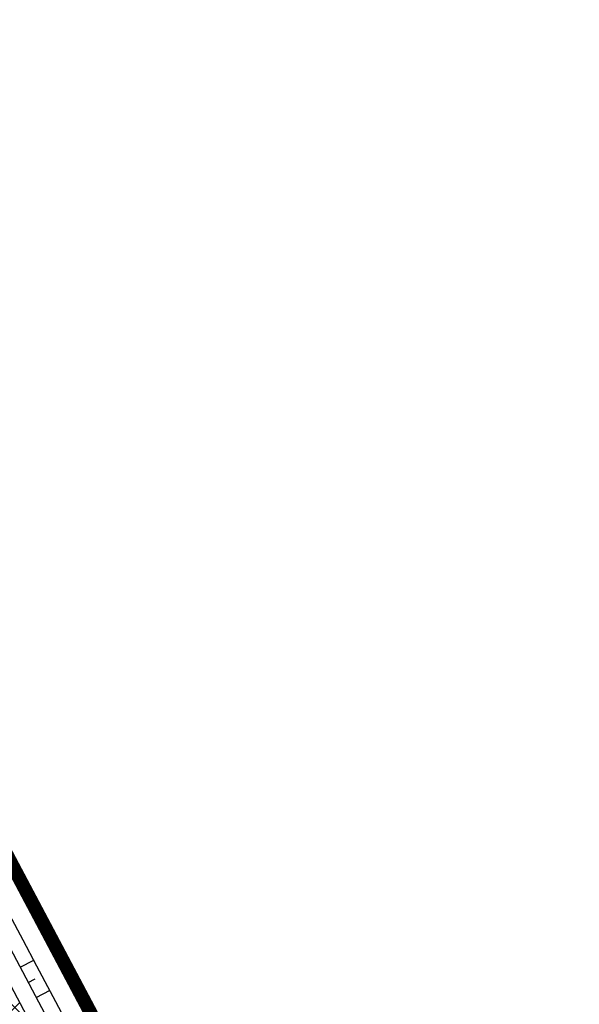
# Model space of a CAD drawing. Header units: metres. Extents: x 7529682 to 7533751, y 5721195 to 5727842.
# Tile 107 of 210: x 7530763 to 7530779, y 5725819 to 5725848. Entities that reach past the tile are written whole.
import ezdxf

# ---------------------------------------------------------------- set-up
doc = ezdxf.new("R2010")
doc.units = ezdxf.units.M
doc.linetypes.add('817-dzialki-09-05-04$0$HIDDEN', pattern=[0.375, 0.25, -0.125])
for name, color, linetype, lineweight, true_color in [('D-ewidencja-numery', 7, 'Continuous', 50, 0x40ff00), ('D-hatch-ciag-pieszo-rowerowy', 7, 'Continuous', 13, 0xff9f80), ('D-LR-etap-III', 7, '817-dzialki-09-05-04$0$HIDDEN', 50, 0x00008f)]:
    doc.layers.add(name, color=color, linetype=linetype, lineweight=lineweight, true_color=true_color)
doc.layers.add('D-obrzeża', color=2, linetype='Continuous', lineweight=30)
for name, color, linetype in [('D-pobocza', 60, 'Continuous'), ('D-skarpa', 2, 'Continuous'), ('D-skarpa-kreskowanie', 2, 'Continuous')]:
    doc.layers.add(name, color=color, linetype=linetype)

msp = doc.modelspace()

# ---------------------------------------------------------------- hatches: boundary and pattern name
at = {"layer": 'D-hatch-ciag-pieszo-rowerowy'}
h = msp.add_hatch(dxfattribs=at)
h.set_pattern_fill('ANSI37', color=256, scale=0.15, style=0)
h.set_pattern_definition([(45, (0, 0), (-0.3367596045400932, 0.3367596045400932), []), (135, (0, 0), (-0.3367596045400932, -0.3367596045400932), [])])
edge = h.paths.add_edge_path()
edge.add_line((7530776.607199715, 5725790.32115803), (7530759.629252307, 5725822.460878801))
edge.add_line((7530759.629252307, 5725822.460878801), (7530758.520315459, 5725821.883972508))
edge.add_line((7530758.520315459, 5725821.883972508), (7530775.500859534, 5725789.739336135))
edge.add_line((7530775.500859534, 5725789.739336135), (7530792.728626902, 5725756.83339883))
edge.add_line((7530792.728626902, 5725756.83339883), (7530803.872935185, 5725735.729115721))
edge.add_arc((7530538.588320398, 5725595.643166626), 299.9999999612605, 26.897255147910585, 27.836700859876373, ccw=False)
edge.add_line((7530806.134081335, 5725731.360762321), (7530814.970565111, 5725713.941033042))
edge.add_line((7530814.970565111, 5725713.941033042), (7530815.845092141, 5725714.97978109))
edge.add_line((7530815.845092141, 5725714.97978109), (7530807.239406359, 5725731.94451075))
edge.add_arc((7530539.69370321, 5725596.226801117), 299.9999999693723, 26.89727954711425, 27.83670124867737)
edge.add_line((7530804.978317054, 5725736.312752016), (7530793.835011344, 5725757.415136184))
edge.add_line((7530793.835011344, 5725757.415136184), (7530776.607199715, 5725790.32115803))
edge = h.paths.add_edge_path()
edge.add_line((7530816.037319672, 5725715.20810562), (7530816.719618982, 5725716.018528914))
edge.add_line((7530816.719618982, 5725716.018528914), (7530808.344729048, 5725732.528263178))
edge.add_arc((7530540.799086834, 5725596.810433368), 299.9999999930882, 26.89730528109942, 27.83670086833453)
edge.add_line((7530806.083701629, 5725736.896382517), (7530794.941395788, 5725757.996873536))
edge.add_line((7530794.941395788, 5725757.996873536), (7530777.713539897, 5725790.902979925))
edge.add_line((7530777.713539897, 5725790.902979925), (7530760.738189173, 5725823.037785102))
edge.add_line((7530760.738189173, 5725823.037785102), (7530759.629252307, 5725822.460878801))
edge.add_line((7530759.629252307, 5725822.460878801), (7530776.607199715, 5725790.32115803))
edge.add_line((7530776.607199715, 5725790.32115803), (7530793.835011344, 5725757.415136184))
edge.add_line((7530793.835011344, 5725757.415136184), (7530804.978317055, 5725736.312752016))
edge.add_arc((7530539.69370321, 5725596.226801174), 299.9999999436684, 26.89727953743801, 27.83670123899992, ccw=False)
edge.add_line((7530807.239406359, 5725731.94451075), (7530815.845092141, 5725714.97978109))
edge.add_line((7530815.845092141, 5725714.97978109), (7530816.037319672, 5725715.20810562))

# ---------------------------------------------------------------- linework, layer by layer
at = {"layer": 'D-ewidencja-numery', "color": 12, "ltscale": 15, "true_color": 0xc70000}
msp.add_lwpolyline([(7530735.223454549, 5725875.667401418), (7530752.504235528, 5725842.154920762), (7530778.310652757, 5725793.501254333), (7530797.499961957, 5725756.381811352), (7530812.518974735, 5725728.28874362), (7530820.039295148, 5725713.160404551), (7530822.422446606, 5725710.193574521), (7530833.154893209, 5725688.800634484), (7530849.629354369, 5725656.158601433), (7530867.98290276, 5725621.963939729), (7530872.629809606, 5725612.88760475), (7530880.35448859, 5725597.594500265), (7530883.839446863, 5725593.389159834), (7530891.782113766, 5725587.763349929), (7530895.038670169, 5725584.280746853), (7530897.033644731, 5725580.941110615), (7530900.951646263, 5725579.945856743), (7530904.80970798, 5725571.977328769)], dxfattribs=at)
at = {"layer": 'D-LR-etap-III', "ltscale": 10, "flags": 128}
msp.add_lwpolyline([(7531750.474471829, 5723895.103125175, 0.4, 0.4, 0), (7531750.505, 5723895.13, 0.4, 0.4, 0), (7531682.71, 5724022.92, 0.4, 0.4, 0), (7531619.177023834, 5724147.203692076, 0.4, 0.4, 0), (7531592.308960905, 5724198.48863389, 0.4, 0.4, 0), (7531553.263875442, 5724272.918564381, 0.4, 0.4, 0), (7531504.019999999, 5724366.79, 0.4, 0.4, 0), (7531482.09, 5724407.62, 0.4, 0.4, 0), (7531412.350402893, 5724541.182759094, 0.4, 0.4, 0), (7531388.463669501, 5724586.929768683, 0.4, 0.4, 0), (7531345.12, 5724669.94, 0.4, 0.4, 0), (7531127.66, 5725081.67, 0.4, 0.4, 0), (7531059.253139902, 5725211.040795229, 0.4, 0.4, 0), (7531008.007244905, 5725307.953830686, 0.4, 0.4, 0), (7530964.181635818, 5725390.835555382, 0.4, 0.4, 0), (7530914.557354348, 5725484.683561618, 0.4, 0.4, 0), (7530865.243241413, 5725577.493975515, 0.4, 0.4, 0), (7530840.085257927, 5725624.058651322, 0.4, 0.4, 0), (7530802.559525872, 5725694.924584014, 0.4, 0.4, 0), (7530755.54, 5725787.51, 0.4, 0.4, 0), (7530708.717810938, 5725876.303221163, 0.4, 0.4, 0), (7530695.12, 5725902.09, 0.4, 0.4, 0), (7530642.91397006, 5726001.07839487, 0.4, 0.4, 0), (7530634.934723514, 5726016.146615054, 0.4, 0.4, 0), (7530610.820000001, 5726061.929999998, 0.4, 0.4, 0), (7530610.820000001, 5726061.929999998, 0.4, 0.4, 0), (7530607.21, 5726063.51, 0.4, 0.4, 0), (7530597.42, 5726080.68, 0.4, 0.4, 0), (7530591.16, 5726088.44, 0.4, 0.4, 0), (7530581.28, 5726107.21, 0.4, 0.4, 0), (7530571.29, 5726130.56, 0.4, 0.4, 0), (7530549.554994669, 5726171.527317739, 0.4, 0.4, 0), (7530531.014309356, 5726206.473807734, 0.4, 0.4, 0), (7530516.461208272, 5726236.016618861, 0.4, 0.4, 0), (7530500.798929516, 5726266.141265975, 0.4, 0.4, 0), (7530491.349999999, 5726283.94, 0.4, 0.4, 0), (7530482.4, 5726303.41, 0.4, 0.4, 0), (7530482.4, 5726303.41, 0.4, 0.4, 0), (7530450.41, 5726357.28, 0.4, 0.4, 0), (7530397.759396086, 5726458.499907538, 0.4, 0.4, 0), (7530334.707815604, 5726583.664702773, 0.4, 0.4, 0), (7530303.939274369, 5726645.167943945, 0.4, 0.4, 0), (7530300.509779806, 5726651.777515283, 0.4, 0.4, 0), (7530289.213532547, 5726671.966724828, 0.4, 0.4, 0), (7530281.54, 5726685.57, 0.4, 0.4, 0), (7530261.37085633, 5726724.163374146, 0.4, 0.4, 0), (7530254.03, 5726738.21, 0.4, 0.4, 0), (7530197.219999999, 5726845.06, 0.4, 0.4, 0), (7530194.71, 5726849.15, 0.4, 0.4, 0), (7530195.92, 5726850.75, 0.4, 0.4, 0), (7530170.546669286, 5726892.961489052, 0.4, 0.4, 0), (7530143.174718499, 5726945.065838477, 0.4, 0.4, 0), (7530105.059999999, 5727018.32, 0.4, 0.4, 0), (7530100.059999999, 5727027.16, 0.4, 0.4, 0), (7530062.318670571, 5727099.625398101, 0.4, 0.4, 0), (7530015.378537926, 5727189.420463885, 0.4, 0.4, 0), (7529983.207960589, 5727250.206596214, 0.4, 0.4, 0), (7529953.284293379, 5727306.74720398, 0.4, 0.4, 0), (7529900.67053443, 5727406.15903814, 0.4, 0.4, 0), (7529890.630239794, 5727425.131178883, 0.4, 0.4, 0), (7529875.155383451, 5727454.426350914, 0.4, 0.4, 0), (7529857.560096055, 5727487.787346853, 0.4, 0.4, 0), (7529835.194401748, 5727530.19312405, 0.4, 0.4, 0), (7529811.740544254, 5727574.662079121, 0.4, 0.4, 0), (7529792.101859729, 5727611.922638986, 0.4, 0.4, 0), (7529768.066117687, 5727657.469613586, 0.4, 0.4, 0), (7529755.210566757, 5727682.131373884, 0.4, 0.4, 0), (7529753.309999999, 5727681.13, 0.4, 0.4, 0), (7529739.21, 5727707.77, 0.4, 0.4, 0), (7529735.394745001, 5727711.251990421, 0.4, 0.4, 0), (7529725.42, 5727730.2, 0.4, 0.4, 0), (7529723.55, 5727729.88, 0.4, 0.4, 0), (7529695.566668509, 5727782.932080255, 0.4, 0.4, 0), (7529717.67971874, 5727794.024357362, 0.4, 0.4, 0), (7529736.274870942, 5727758.647400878, 0.4, 0.4, 0), (7529736.274870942, 5727758.647400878, 0.4, 0.4, 0), (7529744.511003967, 5727750.406106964, 0.4, 0.4, 0), (7529744.511003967, 5727750.406106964, 0.4, 0.4, 0), (7529750.282568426, 5727738.549848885, 0.4, 0.4, 0), (7529777.108510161, 5727687.569424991, 0.4, 0.4, 0), (7529796.51537536, 5727651.329932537, 0.4, 0.4, 0), (7529814.937945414, 5727616.793170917, 0.4, 0.4, 0), (7529839.006722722, 5727572.303976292, 0.4, 0.4, 0), (7529860.617626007, 5727532.509108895, 0.4, 0.4, 0), (7529882.348967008, 5727491.504261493, 0.4, 0.4, 0), (7529904.865139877, 5727449.096370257, 0.4, 0.4, 0), (7529920.747384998, 5727418.884773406, 0.4, 0.4, 0), (7529946.676504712, 5727368.547487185, 0.4, 0.4, 0), (7529972.024701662, 5727320.573310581, 0.4, 0.4, 0), (7529987.740014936, 5727290.153392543, 0.4, 0.4, 0), (7529996.497385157, 5727273.661630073, 0.4, 0.4, 0), (7530017.541471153, 5727234.202689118, 0.4, 0.4, 0), (7530033.053657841, 5727204.864166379, 0.4, 0.4, 0), (7530051.622983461, 5727170.222745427, 0.4, 0.4, 0), (7530069.276612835, 5727137.015751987, 0.4, 0.4, 0), (7530089.385386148, 5727097.533639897, 0.4, 0.4, 0), (7530109.712512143, 5727060.746615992, 0.4, 0.4, 0), (7530136.769722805, 5727011.640131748, 0.4, 0.4, 0), (7530162.446686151, 5726962.743777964, 0.4, 0.4, 0), (7530187.674104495, 5726916.992101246, 0.4, 0.4, 0), (7530207.820739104, 5726879.335323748, 0.4, 0.4, 0), (7530230.625609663, 5726834.518686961, 0.4, 0.4, 0), (7530262.288093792, 5726776.61832811, 0.4, 0.4, 0), (7530277.509672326, 5726760.213143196, 0.4, 0.4, 0), (7530286.036865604, 5726744.106684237, 0.4, 0.4, 0), (7530288.097472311, 5726735.884066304, 0.4, 0.4, 0), (7530290.393870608, 5726725.046963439, 0.4, 0.4, 0), (7530296.17664807, 5726713.582980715, 0.4, 0.4, 0), (7530302.726195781, 5726701.18226779, 0.4, 0.4, 0), (7530325.685047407, 5726657.466383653, 0.4, 0.4, 0), (7530343.243978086, 5726623.648592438, 0.4, 0.4, 0), (7530360.229820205, 5726591.746871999, 0.4, 0.4, 0), (7530383.20855044, 5726548.059469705, 0.4, 0.4, 0), (7530406.017875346, 5726503.605514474, 0.4, 0.4, 0), (7530427.464919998, 5726462.620289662, 0.4, 0.4, 0), (7530447.9278544, 5726424.388014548, 0.4, 0.4, 0), (7530471.126878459, 5726379.920667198, 0.4, 0.4, 0), (7530490.501003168, 5726343.033350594, 0.4, 0.4, 0), (7530509.499458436, 5726306.733076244, 0.4, 0.4, 0), (7530529.890269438, 5726267.244072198, 0.4, 0.4, 0), (7530543.852446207, 5726238.990319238, 0.4, 0.4, 0), (7530554.808897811, 5726218.943990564, 0.4, 0.4, 0), (7530559.027108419, 5726212.223286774, 0.4, 0.4, 0), (7530563.060988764, 5726206.409670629, 0.4, 0.4, 0), (7530566.93354971, 5726200.463543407, 0.4, 0.4, 0), (7530569.771022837, 5726194.901501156, 0.4, 0.4, 0), (7530571.47319415, 5726191.282350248, 0.4, 0.4, 0), (7530572.839142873, 5726188.024533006, 0.4, 0.4, 0), (7530575.295071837, 5726182.034664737, 0.4, 0.4, 0), (7530579.736851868, 5726173.306070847, 0.4, 0.4, 0), (7530583.3, 5726167.41, 0.4, 0.4, 0), (7530593.4, 5726163.33, 0.4, 0.4, 0), (7530598.618375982, 5726155.264489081, 0.4, 0.4, 0), (7530608.258304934, 5726140.497132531, 0.4, 0.4, 0), (7530603.269999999, 5726136.83, 0.4, 0.4, 0), (7530606.53, 5726131.84, 0.4, 0.4, 0), (7530604.239057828, 5726124.21679044, 0.4, 0.4, 0), (7530605.847136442, 5726121.630127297, 0.4, 0.4, 0), (7530608.971611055, 5726116.164124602, 0.4, 0.4, 0), (7530618.114293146, 5726097.791111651, 0.4, 0.4, 0), (7530651.213125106, 5726034.959524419, 0.4, 0.4, 0), (7530670.243741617, 5725998.61095082, 0.4, 0.4, 0), (7530698.075474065, 5725945.952624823, 0.4, 0.4, 0), (7530716.505955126, 5725911.3051464, 0.4, 0.4, 0), (7530735.223454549, 5725875.667401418, 0.4, 0.4, 0), (7530752.504235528, 5725842.154920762, 0.4, 0.4, 0), (7530778.310652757, 5725793.501254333, 0.4, 0.4, 0), (7530797.499961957, 5725756.381811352, 0.4, 0.4, 0), (7530812.518974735, 5725728.28874362, 0.4, 0.4, 0), (7530820.039295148, 5725713.160404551, 0.4, 0.4, 0), (7530822.422446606, 5725710.193574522, 0.4, 0.4, 0), (7530833.154893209, 5725688.800634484, 0.4, 0.4, 0), (7530849.629354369, 5725656.158601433, 0.4, 0.4, 0), (7530867.98290276, 5725621.963939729, 0.4, 0.4, 0), (7530872.629809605, 5725612.88760475, 0.4, 0.4, 0), (7530880.354488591, 5725597.594500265, 0.4, 0.4, 0), (7530883.839446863, 5725593.389159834, 0.4, 0.4, 0), (7530891.782113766, 5725587.763349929, 0.4, 0.4, 0), (7530895.038670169, 5725584.280746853, 0.4, 0.4, 0), (7530897.033644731, 5725580.941110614, 0.4, 0.4, 0), (7530900.951646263, 5725579.945856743, 0.4, 0.4, 0), (7530904.80970798, 5725571.977328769, 0.4, 0.4, 0), (7530903.682362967, 5725568.566434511, 0.4, 0.4, 0), (7530908.900614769, 5725558.844845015, 0.4, 0.4, 0), (7530910.252030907, 5725545.671606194, 0.4, 0.4, 0), (7530912.872986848, 5725538.645543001, 0.4, 0.4, 0), (7530945.278171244, 5725478.464284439, 0.4, 0.4, 0), (7530959.692318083, 5725450.24628822, 0.4, 0.4, 0), (7531002.82670893, 5725368.192370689, 0.4, 0.4, 0), (7531044.703532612, 5725290.314293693, 0.4, 0.4, 0), (7531064.098839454, 5725253.212562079, 0.4, 0.4, 0), (7531083.010253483, 5725216.677517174, 0.4, 0.4, 0), (7531113.013137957, 5725158.465613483, 0.4, 0.4, 0), (7531137.364304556, 5725113.07076138, 0.4, 0.4, 0), (7531150.830830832, 5725086.711759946, 0.4, 0.4, 0), (7531159.745663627, 5725076.640848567, 0.4, 0.4, 0), (7531166.309999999, 5725074.58, 0.4, 0.4, 0), (7531172.29, 5725062.58, 0.4, 0.4, 0), (7531170.589828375, 5725055.605912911, 0.4, 0.4, 0), (7531173.732823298, 5725044.080706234, 0.4, 0.4, 0), (7531215.342008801, 5724964.859648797, 0.4, 0.4, 0), (7531238.054496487, 5724921.684649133, 0.4, 0.4, 0), (7531262.389821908, 5724875.282876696, 0.4, 0.4, 0), (7531295.587160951, 5724811.265731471, 0.4, 0.4, 0), (7531348.487908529, 5724712.362812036, 0.4, 0.4, 0), (7531363.740817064, 5724682.68394264, 0.4, 0.4, 0), (7531366.986905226, 5724675.865317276, 0.4, 0.4, 0), (7531382.541261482, 5724646.110625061, 0.4, 0.4, 0), (7531401.299165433, 5724610.874551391, 0.4, 0.4, 0), (7531428.964837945, 5724558.862274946, 0.4, 0.4, 0), (7531449.111202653, 5724520.397801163, 0.4, 0.4, 0), (7531477.292992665, 5724465.831467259, 0.4, 0.4, 0), (7531500.996290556, 5724421.112506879, 0.4, 0.4, 0), (7531512.121834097, 5724400.549045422, 0.4, 0.4, 0), (7531513.78163794, 5724396.757451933, 0.4, 0.4, 0), (7531526.32, 5724379.39, 0.4, 0.4, 0), (7531566.783642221, 5724302.73628205, 0.4, 0.4, 0), (7531612.277141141, 5724225.610079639, 0.4, 0.4, 0), (7531620.492868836, 5724210.547642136, 0.4, 0.4, 0), (7531631.578040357, 5724196.257865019, 0.4, 0.4, 0), (7531653.484221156, 5724152.433527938, 0.4, 0.4, 0), (7531661.150970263, 5724128.493551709, 0.4, 0.4, 0), (7531673.881448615, 5724101.186377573, 0.4, 0.4, 0), (7531684.690667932, 5724081.184137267, 0.4, 0.4, 0), (7531699.212076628, 5724051.170357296, 0.4, 0.4, 0), (7531704.034088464, 5724040.583605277, 0.4, 0.4, 0), (7531704.034088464, 5724040.583605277, 0.4, 0.4, 0), (7531703.912935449, 5724037.170021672, 0.4, 0.4, 0), (7531736.419851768, 5723969.232086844, 0.4, 0.4, 0), (7531738.285051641, 5723967.699360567, 0.4, 0.4, 0), (7531742.180915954, 5723962.346428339, 0.4, 0.4, 0), (7531744.286141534, 5723958.615526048, 0.4, 0.4, 0), (7531755.393260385, 5723944.192617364, 0.4, 0.4, 0), (7531758.69, 5723936.76, 0.4, 0.4, 0), (7531780.08, 5723929.25, 0.4, 0.4, 0), (7531792.611989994, 5723906.337708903, 0.4, 0.4, 0), (7531792.611989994, 5723906.337708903, 0.4, 0.4, 0), (7531756.962094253, 5723883.055323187, 0.4, 0.4, 0), (7531750.46, 5723895.130000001, 0.4, 0.4, 0), (7531750.46, 5723895.130000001, 0, 0, 0)], format="xyseb", dxfattribs=at)
at = {"layer": 'D-obrzeża'}
msp.add_lwpolyline([(7530816.719618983, 5725716.018528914), (7530808.344729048, 5725732.528263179, 0.004098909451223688), (7530806.083701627, 5725736.89638252), (7530794.941395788, 5725757.996873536), (7530777.713539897, 5725790.902979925), (7530751.046456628, 5725841.384501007), (7530732.330539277, 5725876.827361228), (7530714.411684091, 5725910.764586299), (7530696.205942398, 5725945.269212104), (7530668.046470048, 5725998.784136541), (7530664.910117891, 5726005.013743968, 0.005149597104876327), (7530662.074668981, 5726010.504156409), (7530653.607852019, 5726026.492780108, -0.005149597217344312), (7530650.772403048, 5726031.983192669), (7530642.15542369, 5726049.098744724), (7530627.426120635, 5726076.938607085), (7530607.072789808, 5726115.582281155, 0.0171909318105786), (7530603.662130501, 5726121.550863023), (7530600.460822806, 5726126.731204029, -0.2231735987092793), (7530600.169674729, 5726129.265560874), (7530602.62444678, 5726136.556380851), (7530601.532376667, 5726138.657784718)], format="xyb", dxfattribs=at)
at = {"layer": 'D-pobocza'}
msp.add_lwpolyline([(7530817.069429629, 5725716.434027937), (7530808.786858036, 5725732.76176432, 0.004098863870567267), (7530806.525855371, 5725737.129834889), (7530795.383949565, 5725758.229568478), (7530778.156075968, 5725791.135708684), (7530751.488562, 5725841.618045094), (7530732.772680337, 5725877.060837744), (7530714.853835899, 5725910.998042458), (7530696.648292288, 5725945.502292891), (7530668.489828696, 5725999.015300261), (7530665.356674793, 5726005.238566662, 0.005149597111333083), (7530662.521229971, 5726010.728981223), (7530654.054424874, 5726026.717611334, -0.005149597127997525), (7530651.218980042, 5726032.208025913), (7530642.601035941, 5726049.325525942), (7530627.870143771, 5726077.168510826), (7530607.515180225, 5726115.815284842, 0.01719093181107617), (7530604.087467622, 5726121.813709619), (7530600.886159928, 5726126.994050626, -0.0952056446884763), (7530600.550530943, 5726127.875840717)], format="xyb", dxfattribs=at)
at = {"layer": 'D-skarpa', "linetype": 'Continuous'}
msp.add_lwpolyline([(7530748.738959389, 5725847.871175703), (7530749.258122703, 5725846.824127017), (7530750.624298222, 5725844.131213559), (7530751.539779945, 5725842.374672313), (7530751.841372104, 5725841.804047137, 0.0002368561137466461), (7530777.322847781, 5725793.792695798), (7530778.557354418, 5725791.351335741), (7530779.540217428, 5725789.300423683), (7530781.844541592, 5725784.863040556), (7530784.814099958, 5725779.157269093)], format="xyb", dxfattribs=at)
at = {"layer": 'D-skarpa-kreskowanie', "linetype": 'Continuous'}
for p, q in [((7530762.90854857, 5725819.999696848, 107.6024201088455), (7530763.308121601, 5725820.210773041, 107.3011397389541)), ((7530763.142092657, 5725819.557591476, 107.608281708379), (7530763.342266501, 5725819.663334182, 107.457349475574)), ((7530763.375636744, 5725819.115486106, 107.6141433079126), (7530763.776759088, 5725819.327380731, 107.3116947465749))]:
    msp.add_line(p, q, dxfattribs=at)

doc.saveas('drawing.dxf')
